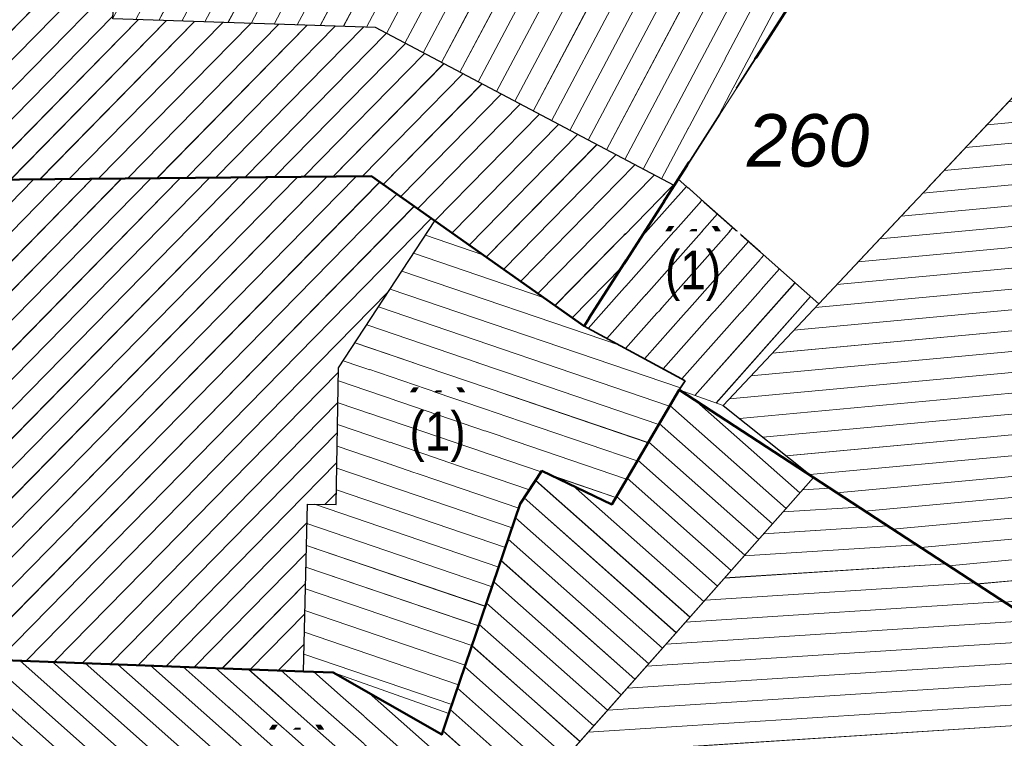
# Model space of a CAD drawing. Header units: millimetres. Extents: x 32365810 to 32368499, y 5620272 to 5622478.
# Tile 234 of 256: x 32366605 to 32366623, y 5620842 to 5620855. Entities that reach past the tile are written whole.
import ezdxf

# ---------------------------------------------------------------- set-up
doc = ezdxf.new("R2010")
doc.units = ezdxf.units.MM
for name, pattern in [('1600.1047', [0]), ('1600.2028', [0]), ('1600.2505', [0])]:
    doc.linetypes.add(name, pattern=pattern)
doc.layers.get('0').update_dxf_attribs({"color": 1, "linetype": 'CONTINUOUS'})
for name, color, linetype in [('_K_Ebene 32', 251, 'CONTINUOUS'), ('_K_Gebäude', 251, 'CONTINUOUS'), ('Ebene 32', 7, 'CONTINUOUS')]:
    doc.layers.add(name, color=color, linetype=linetype)
doc.layers.add('_K_Flurstücke_Grenzpunkte', color=251, linetype='CONTINUOUS', lineweight=50)
for name, color, linetype, transparency in [('Flurstücke_Grenzpunkte', 11, 'CONTINUOUS', 0.75), ('Gebäude', 31, 'CONTINUOUS', 0.75), ('Lagebezeichnungen', 12, 'CONTINUOUS', 0.75)]:
    doc.layers.add(name, color=color, linetype=linetype, transparency=transparency)
doc.styles.add('Flurstücksnummer - K 10 700', font='ariali.ttf')
doc.styles.add('Hausnummern NRW', font='arial.ttf', dxfattribs={"width": 0.85})

# ---------------------------------------------------------------- blocks, each defined once
blk = doc.blocks.new('O854')
at = {"layer": 'Flurstücke_Grenzpunkte', "color": 7, "linetype": '1600.2028', "lineweight": 35}
for p, q in [((32366117.198, 5622209.87), (32366119.729, 5622213.823)), ((32366094.457, 5622209.758), (32366111.649, 5622209.92)), ((32366111.649, 5622209.92), (32366112.794, 5622209.113)), ((32366117.122, 5622209.752), (32366117.198, 5622209.87)), ((32366115.589, 5622207.359), (32366117.122, 5622209.752)), ((32366112.794, 5622209.113), (32366115.495, 5622207.211)), ((32366115.495, 5622207.211), (32366115.587, 5622207.355)), ((32366115.587, 5622207.355), (32366115.589, 5622207.359))]:
    blk.add_line(p, q, dxfattribs=at)
blk = doc.blocks.new('O1685')
at = {"layer": 'Flurstücke_Grenzpunkte', "color": 7, "linetype": '1600.2028', "lineweight": 35}
for p, q in [((32366117.198, 5622209.87), (32366119.729, 5622213.823)), ((32366119.729, 5622213.823), (32366123.408, 5622213.013)), ((32366123.408, 5622213.013), (32366131.49, 5622206.305)), ((32366117.122, 5622209.752), (32366117.198, 5622209.87)), ((32366115.589, 5622207.359), (32366117.122, 5622209.752)), ((32366115.495, 5622207.211), (32366115.587, 5622207.355)), ((32366115.587, 5622207.355), (32366115.589, 5622207.359)), ((32366115.495, 5622207.211), (32366117.321, 5622206.225)), ((32366131.49, 5622206.305), (32366125.957, 5622200.36)), ((32366117.321, 5622206.225), (32366117.212, 5622206.057)), ((32366117.212, 5622206.057), (32366119.645, 5622204.473)), ((32366119.645, 5622204.473), (32366125.957, 5622200.36))]:
    blk.add_line(p, q, dxfattribs=at)
at = {"layer": 'Flurstücke_Grenzpunkte', "color": 7, "lineweight": 18, "insert": (32366119.546, 5622210.081), "char_height": 0.95, "attachment_point": 8, "line_spacing_factor": 0.69, "style": 'Flurstücksnummer - K 10 700', "bg_fill": 2}
blk.add_mtext('260', dxfattribs=at)
blk = doc.blocks.new('O1709')
at = {"layer": 'Flurstücke_Grenzpunkte', "color": 7, "linetype": '1600.2028', "lineweight": 35}
for p, q in [((32366094.457, 5622209.758), (32366111.649, 5622209.92)), ((32366111.649, 5622209.92), (32366112.794, 5622209.113)), ((32366112.794, 5622209.113), (32366115.495, 5622207.211)), ((32366115.495, 5622207.211), (32366117.321, 5622206.225)), ((32366117.321, 5622206.225), (32366117.212, 5622206.057)), ((32366115.996, 5622203.989), (32366117.212, 5622206.057)), ((32366114.341, 5622203.997), (32366114.732, 5622204.593)), ((32366114.732, 5622204.593), (32366115.996, 5622203.989)), ((32366113.049, 5622200.206), (32366114.341, 5622203.997)), ((32366104.68, 5622201.186), (32366110.42, 5622200.969)), ((32366110.42, 5622200.969), (32366110.957, 5622200.949)), ((32366110.957, 5622200.949), (32366112.921, 5622199.827)), ((32366112.921, 5622199.827), (32366113.049, 5622200.206))]:
    blk.add_line(p, q, dxfattribs=at)
blk = doc.blocks.new('O1955')
at = {"layer": 'Flurstücke_Grenzpunkte', "color": 7, "linetype": '1600.2028', "lineweight": 35}
for p, q in [((32366115.996, 5622203.989), (32366117.212, 5622206.057)), ((32366117.212, 5622206.057), (32366119.645, 5622204.473)), ((32366114.341, 5622203.997), (32366114.732, 5622204.593)), ((32366114.732, 5622204.593), (32366115.996, 5622203.989)), ((32366119.645, 5622204.473), (32366125.957, 5622200.36)), ((32366113.049, 5622200.206), (32366114.341, 5622203.997)), ((32366104.68, 5622201.186), (32366110.42, 5622200.969)), ((32366110.42, 5622200.969), (32366110.957, 5622200.949)), ((32366110.957, 5622200.949), (32366112.921, 5622199.827)), ((32366112.921, 5622199.827), (32366113.049, 5622200.206))]:
    blk.add_line(p, q, dxfattribs=at)
blk = doc.blocks.new('O2023')
at = {"layer": 'Gebäude', "color": 7, "linetype": '1600.2505', "lineweight": 18}
for p, q in [((32366111.722, 5622212.611), (32366106.975, 5622212.766)), ((32366117.122, 5622209.752), (32366111.722, 5622212.611)), ((32366094.457, 5622209.758), (32366111.649, 5622209.92)), ((32366111.649, 5622209.92), (32366112.794, 5622209.113)), ((32366115.589, 5622207.359), (32366117.122, 5622209.752)), ((32366112.794, 5622209.113), (32366115.495, 5622207.211)), ((32366115.495, 5622207.211), (32366115.587, 5622207.355)), ((32366115.587, 5622207.355), (32366115.589, 5622207.359))]:
    blk.add_line(p, q, dxfattribs=at)
blk = doc.blocks.new('O2309')
at = {"layer": 'Gebäude', "color": 7, "linetype": '1600.2505', "lineweight": 18}
for p, q in [((32366124.197, 5622212.356), (32366119.738, 5622207.616)), ((32366124.197, 5622212.356), (32366131.49, 5622206.305)), ((32366119.738, 5622207.616), (32366118.008, 5622205.777)), ((32366125.957, 5622200.36), (32366131.49, 5622206.305)), ((32366118.008, 5622205.777), (32366119.645, 5622204.473)), ((32366119.645, 5622204.473), (32366125.957, 5622200.36))]:
    blk.add_line(p, q, dxfattribs=at)
at = {"layer": 'Lagebezeichnungen', "color": 7, "lineweight": 18, "insert": (32366127.993, 5622203.237), "char_height": 0.7, "attachment_point": 8, "rotation": 46.9861, "line_spacing_factor": 0.69, "style": 'Hausnummern NRW', "bg_fill": 2}
blk.add_mtext('9', dxfattribs=at)
blk = doc.blocks.new('O2383')
at = {"layer": 'Gebäude', "color": 7, "linetype": '1600.2505', "lineweight": 18}
for p, q in [((32366094.457, 5622209.758), (32366111.649, 5622209.92)), ((32366111.649, 5622209.92), (32366112.794, 5622209.113)), ((32366111.057, 5622206.459), (32366112.794, 5622209.113)), ((32366111.013, 5622203.984), (32366111.057, 5622206.459)), ((32366110.42, 5622200.969), (32366110.492, 5622203.993)), ((32366110.492, 5622203.993), (32366111.013, 5622203.984)), ((32366104.68, 5622201.186), (32366110.42, 5622200.969))]:
    blk.add_line(p, q, dxfattribs=at)
blk = doc.blocks.new('O2461')
at = {"layer": 'Gebäude', "color": 7, "linetype": '1600.2505', "lineweight": 18}
for p, q in [((32366117.198, 5622209.87), (32366117.122, 5622209.752)), ((32366119.738, 5622207.616), (32366117.198, 5622209.87)), ((32366115.589, 5622207.359), (32366117.122, 5622209.752)), ((32366119.738, 5622207.616), (32366118.008, 5622205.777)), ((32366115.495, 5622207.211), (32366115.587, 5622207.355)), ((32366115.587, 5622207.355), (32366115.589, 5622207.359)), ((32366115.495, 5622207.211), (32366117.321, 5622206.225)), ((32366117.321, 5622206.225), (32366117.212, 5622206.057)), ((32366117.212, 5622206.057), (32366118.008, 5622205.777))]:
    blk.add_line(p, q, dxfattribs=at)
at = {"layer": 'Ebene 32', "color": 7, "lineweight": 18, "insert": (32366117.466, 5622207.667), "char_height": 0.7, "attachment_point": 8, "line_spacing_factor": 0.69, "style": 'Hausnummern NRW', "bg_fill": 2}
blk.add_mtext('(1)', dxfattribs=at)
blk = doc.blocks.new('O2771')
at = {"layer": 'Gebäude', "color": 7, "linetype": '1600.2505', "lineweight": 18}
for p, q in [((32366106.975, 5622212.766), (32366107.115, 5622216.046)), ((32366107.385, 5622216.019), (32366107.115, 5622216.046)), ((32366107.385, 5622216.019), (32366111.523, 5622215.604)), ((32366111.523, 5622215.604), (32366113.392, 5622215.417)), ((32366113.392, 5622215.417), (32366117.929, 5622214.215)), ((32366119.729, 5622213.823), (32366117.929, 5622214.215)), ((32366117.198, 5622209.87), (32366119.729, 5622213.823)), ((32366111.722, 5622212.611), (32366106.975, 5622212.766)), ((32366117.122, 5622209.752), (32366111.722, 5622212.611)), ((32366117.198, 5622209.87), (32366117.122, 5622209.752))]:
    blk.add_line(p, q, dxfattribs=at)
at = {"layer": 'Ebene 32', "color": 7, "lineweight": 18, "insert": (32366113.306, 5622213.639), "char_height": 0.7, "attachment_point": 8, "line_spacing_factor": 0.69, "style": 'Hausnummern NRW', "bg_fill": 2}
blk.add_mtext('(1)', dxfattribs=at)
blk = doc.blocks.new('O2815')
at = {"layer": 'Gebäude', "color": 7, "linetype": '1600.2505', "lineweight": 18}
for p, q in [((32366111.057, 5622206.459), (32366112.794, 5622209.113)), ((32366112.794, 5622209.113), (32366115.495, 5622207.211)), ((32366115.495, 5622207.211), (32366117.321, 5622206.225)), ((32366111.013, 5622203.984), (32366111.057, 5622206.459)), ((32366117.321, 5622206.225), (32366117.212, 5622206.057)), ((32366115.996, 5622203.989), (32366117.212, 5622206.057)), ((32366114.341, 5622203.997), (32366114.732, 5622204.593)), ((32366114.732, 5622204.593), (32366115.996, 5622203.989)), ((32366110.42, 5622200.969), (32366110.492, 5622203.993)), ((32366110.492, 5622203.993), (32366111.013, 5622203.984)), ((32366113.049, 5622200.206), (32366114.341, 5622203.997)), ((32366110.42, 5622200.969), (32366110.957, 5622200.949)), ((32366110.957, 5622200.949), (32366113.049, 5622200.206))]:
    blk.add_line(p, q, dxfattribs=at)
at = {"layer": 'Ebene 32', "color": 7, "lineweight": 18, "insert": (32366112.846, 5622204.752), "char_height": 0.7, "attachment_point": 8, "line_spacing_factor": 0.69, "style": 'Hausnummern NRW', "bg_fill": 2}
blk.add_mtext('(1)', dxfattribs=at)
blk = doc.blocks.new('O2945')
at = {"layer": 'Gebäude', "color": 7, "linetype": '1600.2505', "lineweight": 18}
for p, q in [((32366127.052, 5622220.536), (32366119.654, 5622220.392)), ((32366130.032, 5622218.933), (32366127.052, 5622220.536)), ((32366117.929, 5622214.215), (32366119.353, 5622220.386)), ((32366119.654, 5622220.392), (32366119.353, 5622220.386)), ((32366130.032, 5622218.933), (32366124.197, 5622212.356)), ((32366119.729, 5622213.823), (32366117.929, 5622214.215)), ((32366119.729, 5622213.823), (32366123.408, 5622213.013)), ((32366123.408, 5622213.013), (32366124.197, 5622212.356))]:
    blk.add_line(p, q, dxfattribs=at)
at = {"layer": 'Ebene 32', "color": 7, "lineweight": 18, "insert": (32366122.762, 5622217.358), "char_height": 0.7, "attachment_point": 8, "line_spacing_factor": 0.69, "style": 'Hausnummern NRW', "bg_fill": 2}
blk.add_mtext('(1)', dxfattribs=at)
blk = doc.blocks.new('O2983')
at = {"layer": 'Gebäude', "color": 7, "linetype": '1600.2505', "lineweight": 18}
for p, q in [((32366115.996, 5622203.989), (32366117.212, 5622206.057)), ((32366119.645, 5622204.473), (32366117.212, 5622206.057)), ((32366114.341, 5622203.997), (32366114.732, 5622204.593)), ((32366114.732, 5622204.593), (32366115.996, 5622203.989)), ((32366112.224, 5622196.094), (32366119.645, 5622204.473)), ((32366113.049, 5622200.206), (32366114.341, 5622203.997)), ((32366104.509, 5622196.852), (32366104.68, 5622201.186)), ((32366104.68, 5622201.186), (32366110.42, 5622200.969)), ((32366110.42, 5622200.969), (32366110.957, 5622200.949)), ((32366112.921, 5622199.827), (32366110.957, 5622200.949)), ((32366113.049, 5622200.206), (32366112.921, 5622199.827)), ((32366108.541, 5622196.93), (32366104.509, 5622196.852)), ((32366110.199, 5622195.328), (32366108.541, 5622196.93)), ((32366110.199, 5622195.328), (32366111.496, 5622196.661)), ((32366111.496, 5622196.661), (32366112.224, 5622196.094))]:
    blk.add_line(p, q, dxfattribs=at)
at = {"layer": 'Ebene 32', "color": 7, "lineweight": 18, "insert": (32366110.297, 5622198.652), "char_height": 0.7, "attachment_point": 8, "line_spacing_factor": 0.69, "style": 'Hausnummern NRW', "bg_fill": 2}
blk.add_mtext('(1)', dxfattribs=at)
blk = doc.blocks.new('O3227')
at = {"layer": 'Gebäude', "color": 7, "linetype": '1600.2505', "lineweight": 18}
for p, q in [((32366112.224, 5622196.094), (32366119.645, 5622204.473)), ((32366119.645, 5622204.473), (32366125.957, 5622200.36)), ((32366115.773, 5622188.775), (32366125.957, 5622200.36)), ((32366110.199, 5622195.328), (32366111.496, 5622196.661)), ((32366111.496, 5622196.661), (32366112.224, 5622196.094)), ((32366109.266, 5622194.368), (32366110.199, 5622195.328)), ((32366115.773, 5622188.775), (32366109.266, 5622194.368))]:
    blk.add_line(p, q, dxfattribs=at)
at = {"layer": 'Lagebezeichnungen', "color": 7, "lineweight": 18, "insert": (32366120.364, 5622195.242), "char_height": 0.7, "attachment_point": 8, "rotation": 48.6522, "line_spacing_factor": 0.69, "style": 'Hausnummern NRW', "bg_fill": 2}
blk.add_mtext('7', dxfattribs=at)
blk = doc.blocks.new('*X1035')
at = {"color": 253, "linetype": '1600.1047', "lineweight": 18, "true_color": 0xb2b2b2}
for p, q in [((32366102.467561, 5622209.833483), (32366107.049107, 5622214.502212)), ((32366102.997866, 5622209.83848), (32366107.025215, 5622213.942466)), ((32366103.528172, 5622209.843477), (32366107.001323, 5622213.38272)), ((32366104.058477, 5622209.848475), (32366106.977432, 5622212.822974)), ((32366104.588783, 5622209.853472), (32366107.432272, 5622212.751069)), ((32366105.119088, 5622209.858469), (32366107.941361, 5622212.734446)), ((32366105.649394, 5622209.863466), (32366108.45045, 5622212.717823)), ((32366106.1797, 5622209.868463), (32366108.95954, 5622212.7012)), ((32366106.710005, 5622209.87346), (32366109.468629, 5622212.684577)), ((32366107.240311, 5622209.878457), (32366109.977718, 5622212.667955)), ((32366107.770616, 5622209.883454), (32366110.486808, 5622212.651332)), ((32366108.300922, 5622209.888451), (32366110.995897, 5622212.634709)), ((32366108.831227, 5622209.893448), (32366111.504986, 5622212.618086)), ((32366109.361533, 5622209.898445), (32366111.92037, 5622212.505974)), ((32366109.891839, 5622209.903442), (32366112.26613, 5622212.322914)), ((32366110.422144, 5622209.908439), (32366112.611889, 5622212.139853)), ((32366110.95245, 5622209.913436), (32366112.957649, 5622211.956793)), ((32366111.482755, 5622209.918433), (32366113.303409, 5622211.773732)), ((32366111.862221, 5622209.769721), (32366113.649168, 5622211.590671)), ((32366112.172808, 5622209.550818), (32366113.994928, 5622211.407611)), ((32366112.483395, 5622209.331915), (32366114.340688, 5622211.22455)), ((32366112.793982, 5622209.113013), (32366114.686447, 5622211.04149)), ((32366113.10468, 5622208.894224), (32366115.032207, 5622210.858429)), ((32366113.415379, 5622208.675435), (32366115.377967, 5622210.675369)), ((32366113.726078, 5622208.456646), (32366115.723726, 5622210.492308)), ((32366114.036776, 5622208.237857), (32366116.069486, 5622210.309248)), ((32366114.347475, 5622208.019068), (32366116.415246, 5622210.126187)), ((32366114.658173, 5622207.80028), (32366116.761005, 5622209.943127)), ((32366114.968872, 5622207.581491), (32366117.106765, 5622209.760066)), ((32366115.27957, 5622207.362702), (32366116.177638, 5622208.277859))]:
    blk.add_line(p, q, dxfattribs=at)
blk = doc.blocks.new('*X1129')
at = {"color": 253, "linetype": '1600.1047', "lineweight": 18, "true_color": 0xb2b2b2}
for p, q in [((32366123.947207, 5622212.090466), (32366124.45956, 5622212.138154)), ((32366123.558915, 5622211.677703), (32366124.867699, 5622211.799522)), ((32366123.170622, 5622211.264941), (32366125.275837, 5622211.460889)), ((32366122.78233, 5622210.852179), (32366125.683976, 5622211.122257)), ((32366122.394037, 5622210.439417), (32366126.092114, 5622210.783624)), ((32366122.005745, 5622210.026655), (32366126.500253, 5622210.444992)), ((32366121.617452, 5622209.613893), (32366126.908391, 5622210.106359)), ((32366121.22916, 5622209.201131), (32366127.31653, 5622209.767727)), ((32366120.840867, 5622208.788368), (32366127.724668, 5622209.429095)), ((32366120.452575, 5622208.375606), (32366128.132807, 5622209.090462)), ((32366120.064282, 5622207.962844), (32366128.540945, 5622208.75183)), ((32366119.675989, 5622207.550082), (32366128.949084, 5622208.413197)), ((32366119.287691, 5622207.137319), (32366129.357222, 5622208.074565)), ((32366118.899394, 5622206.724557), (32366129.765361, 5622207.735933)), ((32366118.511096, 5622206.311794), (32366130.173499, 5622207.3973)), ((32366118.122799, 5622205.899031), (32366130.581638, 5622207.058668)), ((32366118.306176, 5622205.539479), (32366130.989776, 5622206.720035)), ((32366118.729509, 5622205.202261), (32366131.397915, 5622206.381403)), ((32366119.152842, 5622204.865043), (32366131.192821, 5622205.985692)), ((32366119.576175, 5622204.527824), (32366130.809056, 5622205.573352)), ((32366120.068517, 5622204.197029), (32366130.425292, 5622205.161011)), ((32366120.574257, 5622203.867481), (32366130.041527, 5622204.74867)), ((32366121.079996, 5622203.537934), (32366129.657762, 5622204.33633)), ((32366121.585736, 5622203.208386), (32366129.273998, 5622203.923989)), ((32366122.091475, 5622202.878838), (32366128.890233, 5622203.511648)), ((32366122.597215, 5622202.54929), (32366128.506468, 5622203.099308)), ((32366123.102954, 5622202.219742), (32366128.122704, 5622202.686967)), ((32366123.608694, 5622201.890194), (32366127.738939, 5622202.274626)), ((32366124.114433, 5622201.560646), (32366127.355174, 5622201.862285)), ((32366124.620173, 5622201.231098), (32366126.971409, 5622201.449945)), ((32366125.125913, 5622200.90155), (32366126.587645, 5622201.037604)), ((32366125.631652, 5622200.572002), (32366126.20388, 5622200.625263))]:
    blk.add_line(p, q, dxfattribs=at)
blk = doc.blocks.new('*X1152')
at = {"color": 253, "linetype": '1600.1047', "lineweight": 18, "true_color": 0xb2b2b2}
for p, q in [((32366097.299496, 5622201.465205), (32366105.539918, 5622209.862434)), ((32366097.806122, 5622201.446072), (32366106.070224, 5622209.867431)), ((32366098.312749, 5622201.42694), (32366106.600529, 5622209.872428)), ((32366098.819375, 5622201.407807), (32366107.130835, 5622209.877425)), ((32366099.326002, 5622201.388674), (32366107.66114, 5622209.882422)), ((32366099.832628, 5622201.369542), (32366108.191446, 5622209.887419)), ((32366100.339255, 5622201.350409), (32366108.721751, 5622209.892417)), ((32366100.845881, 5622201.331277), (32366109.252057, 5622209.897414)), ((32366101.352508, 5622201.312144), (32366109.782363, 5622209.902411)), ((32366101.859122, 5622201.292999), (32366110.312668, 5622209.907408)), ((32366102.365669, 5622201.273785), (32366110.842974, 5622209.912405)), ((32366102.872215, 5622201.254571), (32366111.373279, 5622209.917402)), ((32366103.378762, 5622201.235357), (32366111.798104, 5622209.814911)), ((32366103.885309, 5622201.216143), (32366112.108691, 5622209.596008)), ((32366104.391856, 5622201.19693), (32366112.419278, 5622209.377105)), ((32366104.898428, 5622201.177742), (32366112.729865, 5622209.158203)), ((32366105.405036, 5622201.15859), (32366111.959166, 5622207.837439)), ((32366105.911643, 5622201.139438), (32366111.055619, 5622206.381298)), ((32366106.41825, 5622201.120286), (32366111.045925, 5622205.83602)), ((32366106.924857, 5622201.101133), (32366111.036231, 5622205.290742)), ((32366107.431465, 5622201.081981), (32366111.026537, 5622204.745464)), ((32366110.808166, 5622203.987538), (32366111.016843, 5622204.200186)), ((32366107.938072, 5622201.062829), (32366110.484005, 5622203.657209)), ((32366108.444679, 5622201.043677), (32366110.47094, 5622203.108496)), ((32366108.951286, 5622201.024525), (32366110.457876, 5622202.559783)), ((32366109.457894, 5622201.005372), (32366110.444811, 5622202.01107)), ((32366109.964501, 5622200.98622), (32366110.431747, 5622201.462357))]:
    blk.add_line(p, q, dxfattribs=at)
blk = doc.blocks.new('*X1172')
at = {"color": 253, "linetype": '1600.1047', "lineweight": 18, "true_color": 0xb2b2b2}
for p, q in [((32366116.50952, 5622208.795924), (32366117.346058, 5622209.738613)), ((32366115.568979, 5622207.171053), (32366117.626543, 5622209.48971)), ((32366115.907926, 5622206.988029), (32366117.907029, 5622209.240807)), ((32366116.246872, 5622206.805005), (32366118.187514, 5622208.991903)), ((32366116.585819, 5622206.621982), (32366118.468, 5622208.743)), ((32366116.924766, 5622206.438958), (32366118.748486, 5622208.494097)), ((32366117.263712, 5622206.255934), (32366119.028971, 5622208.245193)), ((32366117.498965, 5622205.956058), (32366119.309457, 5622207.99629)), ((32366117.881056, 5622205.821654), (32366119.589942, 5622207.747387))]:
    blk.add_line(p, q, dxfattribs=at)
blk = doc.blocks.new('*X1263')
at = {"color": 253, "linetype": '1600.1047', "lineweight": 18, "true_color": 0xb2b2b2}
for p, q in [((32366106.975441, 5622212.776325), (32366108.62633, 5622215.894507)), ((32366107.012648, 5622213.648043), (32366108.223409, 5622215.934916)), ((32366107.049856, 5622214.519762), (32366107.820489, 5622215.975325)), ((32366107.087063, 5622215.39148), (32366107.417568, 5622216.015734)), ((32366107.387164, 5622212.752542), (32366109.029251, 5622215.854098)), ((32366107.804268, 5622212.738923), (32366109.432172, 5622215.813689)), ((32366108.221372, 5622212.725303), (32366109.835092, 5622215.77328)), ((32366108.638477, 5622212.711684), (32366110.238013, 5622215.732871)), ((32366109.055581, 5622212.698064), (32366110.640934, 5622215.692462)), ((32366109.472685, 5622212.684445), (32366111.043855, 5622215.652053)), ((32366109.889789, 5622212.670826), (32366111.446776, 5622215.611645)), ((32366110.306893, 5622212.657206), (32366111.849735, 5622215.571309)), ((32366110.723998, 5622212.643587), (32366112.252704, 5622215.530991)), ((32366111.141102, 5622212.629968), (32366112.655672, 5622215.490672)), ((32366111.558206, 5622212.616348), (32366113.058641, 5622215.450354)), ((32366111.923271, 5622212.504438), (32366113.456281, 5622215.39997)), ((32366112.254687, 5622212.328972), (32366113.8284, 5622215.301383)), ((32366112.586103, 5622212.153505), (32366114.200519, 5622215.202797)), ((32366112.917519, 5622211.978039), (32366114.572638, 5622215.10421)), ((32366113.248935, 5622211.802573), (32366114.944758, 5622215.005624)), ((32366113.580351, 5622211.627106), (32366115.316877, 5622214.907037)), ((32366113.911767, 5622211.45164), (32366115.688996, 5622214.80845)), ((32366114.243183, 5622211.276174), (32366116.061115, 5622214.709864)), ((32366114.574599, 5622211.100707), (32366116.433234, 5622214.611277)), ((32366114.906015, 5622210.925241), (32366116.805354, 5622214.512691)), ((32366115.237431, 5622210.749775), (32366117.177473, 5622214.414104)), ((32366115.568847, 5622210.574308), (32366117.549592, 5622214.315518)), ((32366115.900263, 5622210.398842), (32366117.921711, 5622214.216931)), ((32366116.231679, 5622210.223375), (32366118.301997, 5622214.133769)), ((32366116.563095, 5622210.047909), (32366118.682446, 5622214.050916)), ((32366116.894511, 5622209.872443), (32366119.062895, 5622213.968063)), ((32366117.888527, 5622210.948488), (32366119.443344, 5622213.885209))]:
    blk.add_line(p, q, dxfattribs=at)
blk = doc.blocks.new('*X1278')
at = {"color": 253, "linetype": '1600.1047', "lineweight": 18, "true_color": 0xb2b2b2}
for p, q in [((32366113.665399, 5622208.499375), (32366112.624553, 5622208.854099)), ((32366114.755659, 5622207.731632), (32366112.412548, 5622208.530171)), ((32366116.135227, 5622206.865291), (32366112.200543, 5622208.206244)), ((32366117.235986, 5622206.09397), (32366111.988538, 5622207.882316)), ((32366117.040047, 5622205.764567), (32366111.776532, 5622207.558389)), ((32366116.845981, 5622205.434526), (32366111.564527, 5622207.234462)), ((32366116.651914, 5622205.104485), (32366111.352522, 5622206.910534)), ((32366116.457847, 5622204.774444), (32366111.140517, 5622206.586607)), ((32366116.263781, 5622204.444403), (32366111.052757, 5622206.220336)), ((32366114.719807, 5622204.574415), (32366111.045756, 5622205.826543)), ((32366114.50739, 5622204.250628), (32366111.038756, 5622205.432749)), ((32366114.314788, 5622203.920088), (32366111.031755, 5622205.038956)), ((32366114.193817, 5622203.565136), (32366111.024754, 5622204.645162)), ((32366116.069714, 5622204.114362), (32366114.897934, 5622204.513709)), ((32366114.072847, 5622203.210183), (32366111.017753, 5622204.251369)), ((32366113.951877, 5622202.855231), (32366110.619863, 5622203.990791)), ((32366113.830907, 5622202.500278), (32366110.48362, 5622203.641044)), ((32366113.709936, 5622202.145326), (32366110.474263, 5622203.248053)), ((32366113.588966, 5622201.790374), (32366110.464906, 5622202.855063)), ((32366113.467996, 5622201.435421), (32366110.455549, 5622202.462072)), ((32366113.347025, 5622201.080469), (32366110.446192, 5622202.069082)), ((32366113.226055, 5622200.725517), (32366110.436836, 5622201.676091)), ((32366113.105085, 5622200.370564), (32366110.427479, 5622201.283101))]:
    blk.add_line(p, q, dxfattribs=at)
blk = doc.blocks.new('*X1314')
at = {"color": 253, "linetype": '1600.1047', "lineweight": 18, "true_color": 0xb2b2b2}
for p, q in [((32366129.306495, 5622218.115237), (32366126.588058, 5622220.526969)), ((32366126.071199, 5622214.468529), (32366119.400132, 5622220.386939)), ((32366126.320068, 5622214.749045), (32366119.952928, 5622220.397819)), ((32366126.568937, 5622215.029561), (32366120.505856, 5622220.408581)), ((32366126.817806, 5622215.310077), (32366121.058783, 5622220.419344)), ((32366127.066675, 5622215.590593), (32366121.611711, 5622220.430106)), ((32366127.315544, 5622215.871109), (32366122.164638, 5622220.440869)), ((32366127.564412, 5622216.151625), (32366122.717566, 5622220.451631)), ((32366127.813281, 5622216.432141), (32366123.270493, 5622220.462394)), ((32366128.06215, 5622216.712657), (32366123.823421, 5622220.473157)), ((32366128.311019, 5622216.993173), (32366124.376348, 5622220.483919)), ((32366128.559888, 5622217.273689), (32366124.929276, 5622220.494682)), ((32366128.808757, 5622217.554205), (32366125.482203, 5622220.505444)), ((32366129.057626, 5622217.834721), (32366126.035131, 5622220.516207)), ((32366129.555364, 5622218.395753), (32366127.282999, 5622220.411741)), ((32366125.82233, 5622214.188013), (32366119.265167, 5622220.00537)), ((32366129.804233, 5622218.676269), (32366128.718352, 5622219.639637)), ((32366125.573461, 5622213.907497), (32366119.169145, 5622219.589252)), ((32366125.324592, 5622213.626981), (32366119.073123, 5622219.173134)), ((32366125.075723, 5622213.346465), (32366118.977101, 5622218.757016)), ((32366124.826854, 5622213.065949), (32366118.881079, 5622218.340898)), ((32366124.577985, 5622212.785433), (32366118.785057, 5622217.92478)), ((32366124.329116, 5622212.504916), (32366118.689035, 5622217.508662)), ((32366123.11985, 5622213.076441), (32366118.593013, 5622217.092544)), ((32366122.368275, 5622213.241915), (32366118.496991, 5622216.676425)), ((32366121.616699, 5622213.407388), (32366118.400968, 5622216.260307)), ((32366120.865124, 5622213.572861), (32366118.304946, 5622215.844189)), ((32366120.113548, 5622213.738335), (32366118.208924, 5622215.428071)), ((32366119.363283, 5622213.902645), (32366118.112902, 5622215.011953)), ((32366118.614392, 5622214.065737), (32366118.01688, 5622214.595835))]:
    blk.add_line(p, q, dxfattribs=at)
blk = doc.blocks.new('*X1327')
at = {"color": 253, "linetype": '1600.1047', "lineweight": 18, "true_color": 0xb2b2b2}
for p, q in [((32366119.150888, 5622203.915101), (32366117.047788, 5622205.777732)), ((32366119.399518, 5622204.195828), (32366117.536901, 5622205.845473)), ((32366118.902257, 5622203.634374), (32366116.854104, 5622205.448341)), ((32366118.653626, 5622203.353647), (32366116.660419, 5622205.11895)), ((32366118.404995, 5622203.072919), (32366116.466735, 5622204.789559)), ((32366117.410473, 5622201.950011), (32366114.619644, 5622204.421736)), ((32366117.659103, 5622202.230738), (32366115.296368, 5622204.323318)), ((32366118.156365, 5622202.792192), (32366116.273051, 5622204.460168)), ((32366117.161842, 5622201.669283), (32366114.411786, 5622204.104898)), ((32366117.907734, 5622202.511465), (32366116.079366, 5622204.130777)), ((32366116.913211, 5622201.388556), (32366114.254521, 5622203.743252)), ((32366116.66458, 5622201.107829), (32366114.123383, 5622203.358466)), ((32366116.41595, 5622200.827102), (32366113.992245, 5622202.97368)), ((32366116.167319, 5622200.546374), (32366113.861107, 5622202.588894)), ((32366115.918688, 5622200.265647), (32366113.729969, 5622202.204108)), ((32366115.670058, 5622199.98492), (32366113.598832, 5622201.819322)), ((32366115.421427, 5622199.704193), (32366113.467694, 5622201.434536)), ((32366110.71463, 5622195.857942), (32366104.699547, 5622201.185261)), ((32366110.976429, 5622196.127007), (32366105.290367, 5622201.162925)), ((32366111.238227, 5622196.396072), (32366105.881186, 5622201.140589)), ((32366111.568117, 5622196.604832), (32366106.472006, 5622201.118253)), ((32366112.437858, 5622196.335466), (32366107.062826, 5622201.095918)), ((32366112.686489, 5622196.616193), (32366107.653645, 5622201.073582)), ((32366112.93512, 5622196.896921), (32366108.244465, 5622201.051246)), ((32366113.183751, 5622197.177648), (32366108.835285, 5622201.02891)), ((32366113.432381, 5622197.458375), (32366109.426105, 5622201.006574)), ((32366113.681012, 5622197.739102), (32366110.016924, 5622200.984238)), ((32366113.929643, 5622198.019829), (32366110.60762, 5622200.962012)), ((32366115.172796, 5622199.423466), (32366113.336556, 5622201.04975)), ((32366110.452832, 5622195.588877), (32366104.661535, 5622200.717997)), ((32366114.924166, 5622199.142738), (32366113.205418, 5622200.664964)), ((32366114.178273, 5622198.300557), (32366111.607524, 5622200.577367)), ((32366108.37656, 5622196.926819), (32366104.642438, 5622200.233982)), ((32366114.675535, 5622198.862011), (32366113.07428, 5622200.280178)), ((32366114.426904, 5622198.581284), (32366112.943878, 5622199.894741)), ((32366107.82305, 5622196.916111), (32366104.623341, 5622199.749966)), ((32366107.26954, 5622196.905403), (32366104.604244, 5622199.26595)), ((32366106.71603, 5622196.894695), (32366104.585146, 5622198.781934)), ((32366106.16252, 5622196.883988), (32366104.566049, 5622198.297918)), ((32366105.60901, 5622196.87328), (32366104.546952, 5622197.813902)), ((32366105.0555, 5622196.862572), (32366104.527855, 5622197.329886))]:
    blk.add_line(p, q, dxfattribs=at)
blk = doc.blocks.new('*X1397')
at = {"color": 253, "linetype": '1600.1047', "lineweight": 18, "true_color": 0xb2b2b2}
for p, q in [((32366119.936746, 5622204.282893), (32366119.448816, 5622204.25149)), ((32366120.461591, 5622203.940896), (32366119.095887, 5622203.853)), ((32366120.986436, 5622203.598899), (32366118.742958, 5622203.45451)), ((32366121.51128, 5622203.256902), (32366118.390028, 5622203.05602)), ((32366122.036125, 5622202.914905), (32366118.037099, 5622202.65753)), ((32366122.56097, 5622202.572908), (32366117.684169, 5622202.25904)), ((32366123.085814, 5622202.23091), (32366117.33124, 5622201.860549)), ((32366123.610659, 5622201.888913), (32366116.978311, 5622201.462059)), ((32366124.135504, 5622201.546916), (32366116.625381, 5622201.063569)), ((32366124.660348, 5622201.204919), (32366116.272452, 5622200.665079)), ((32366125.185193, 5622200.862922), (32366115.919522, 5622200.266589)), ((32366125.710037, 5622200.520925), (32366115.566593, 5622199.868099)), ((32366125.771615, 5622200.149112), (32366115.213663, 5622199.469608)), ((32366125.421473, 5622199.750801), (32366114.860734, 5622199.071118)), ((32366125.071331, 5622199.35249), (32366114.507805, 5622198.672628)), ((32366124.721189, 5622198.95418), (32366114.154875, 5622198.274138)), ((32366124.371046, 5622198.555869), (32366113.801946, 5622197.875648)), ((32366124.020904, 5622198.157558), (32366113.449016, 5622197.477157)), ((32366123.670762, 5622197.759247), (32366113.096087, 5622197.078667)), ((32366123.32062, 5622197.360936), (32366112.743157, 5622196.680177)), ((32366122.970478, 5622196.962626), (32366112.390228, 5622196.281687)), ((32366122.620336, 5622196.564315), (32366110.652484, 5622195.794071)), ((32366111.568449, 5622196.604574), (32366111.43259, 5622196.59583)), ((32366122.270193, 5622196.166004), (32366110.262431, 5622195.393191)), ((32366112.0141, 5622196.25748), (32366111.042537, 5622196.19495)), ((32366121.920051, 5622195.767693), (32366109.872778, 5622194.992338)), ((32366121.569909, 5622195.369382), (32366109.483204, 5622194.591489)), ((32366121.219767, 5622194.971072), (32366109.445962, 5622194.213316)), ((32366120.869625, 5622194.572761), (32366109.852692, 5622193.863717)), ((32366120.519482, 5622194.17445), (32366110.259422, 5622193.514119)), ((32366120.16934, 5622193.776139), (32366110.666151, 5622193.16452)), ((32366119.819198, 5622193.377828), (32366111.072881, 5622192.814921)), ((32366119.469056, 5622192.979518), (32366111.479611, 5622192.465322)), ((32366119.118914, 5622192.581207), (32366111.886341, 5622192.115723)), ((32366118.768772, 5622192.182896), (32366112.293071, 5622191.766124)), ((32366118.418629, 5622191.784585), (32366112.699801, 5622191.416525)), ((32366118.068487, 5622191.386274), (32366113.106531, 5622191.066926)), ((32366117.718345, 5622190.987964), (32366113.513261, 5622190.717327)), ((32366117.368203, 5622190.589653), (32366113.919991, 5622190.367728)), ((32366117.018061, 5622190.191342), (32366114.326721, 5622190.018129)), ((32366116.667918, 5622189.793031), (32366114.73345, 5622189.66853)), ((32366116.317776, 5622189.394721), (32366115.14018, 5622189.318931)), ((32366115.967634, 5622188.99641), (32366115.54691, 5622188.969332))]:
    blk.add_line(p, q, dxfattribs=at)

msp = doc.modelspace()

# ---------------------------------------------------------------- linework, layer by layer
at = {"layer": '_K_Flurstücke_Grenzpunkte', "linetype": '1600.2028', "lineweight": 35}
for p, q in [((32366617.023, 5620852.124), (32366619.554, 5620856.077)), ((32366594.282, 5620852.012), (32366611.474, 5620852.174)), ((32366611.474, 5620852.174), (32366612.619, 5620851.367)), ((32366615.414, 5620849.613), (32366616.947, 5620852.006)), ((32366616.947, 5620852.006), (32366617.023, 5620852.124)), ((32366612.619, 5620851.367), (32366615.32, 5620849.465)), ((32366615.32, 5620849.465), (32366615.412, 5620849.609)), ((32366615.32, 5620849.465), (32366617.146, 5620848.479)), ((32366615.32, 5620849.465), (32366617.146, 5620848.479)), ((32366615.412, 5620849.609), (32366615.414, 5620849.613)), ((32366617.146, 5620848.479), (32366617.037, 5620848.311)), ((32366617.146, 5620848.479), (32366617.037, 5620848.311)), ((32366615.821, 5620846.243), (32366617.037, 5620848.311)), ((32366617.037, 5620848.311), (32366619.47, 5620846.727)), ((32366614.166, 5620846.251), (32366614.557, 5620846.847)), ((32366614.557, 5620846.847), (32366615.821, 5620846.243)), ((32366619.47, 5620846.727), (32366625.782, 5620842.614)), ((32366612.874, 5620842.46), (32366614.166, 5620846.251)), ((32366604.505, 5620843.44), (32366610.245, 5620843.223)), ((32366610.245, 5620843.223), (32366610.782, 5620843.203)), ((32366610.782, 5620843.203), (32366612.746, 5620842.081)), ((32366612.746, 5620842.081), (32366612.874, 5620842.46))]:
    msp.add_line(p, q, dxfattribs=at)
at = {"layer": '_K_Flurstücke_Grenzpunkte', "linetype": '1600.2028'}
msp.add_lwpolyline([(32366625.782, 5620842.614), (32366615.598, 5620831.029), (32366609.091, 5620836.622), (32366610.024, 5620837.582), (32366608.366, 5620839.184), (32366604.334, 5620839.106), (32366604.505, 5620843.44), (32366610.245, 5620843.223), (32366610.782, 5620843.203), (32366612.746, 5620842.081), (32366612.874, 5620842.46), (32366614.166, 5620846.251), (32366614.557, 5620846.847), (32366615.821, 5620846.243), (32366617.037, 5620848.311), (32366619.47, 5620846.727)], close=True, dxfattribs=at)
at = {"layer": '_K_Gebäude', "linetype": '1600.1047', "lineweight": 18}
for p, q in [((32366607.63, 5620854.993), (32366609.258, 5620858.067)), ((32366608.047, 5620854.979), (32366609.661, 5620858.027)), ((32366608.464, 5620854.965), (32366610.063, 5620857.987)), ((32366608.881, 5620854.952), (32366610.466, 5620857.946)), ((32366609.298, 5620854.938), (32366610.869, 5620857.906)), ((32366609.715, 5620854.924), (32366611.272, 5620857.865)), ((32366610.132, 5620854.911), (32366611.675, 5620857.825)), ((32366610.549, 5620854.897), (32366612.078, 5620857.785)), ((32366610.967, 5620854.884), (32366612.481, 5620857.744)), ((32366611.384, 5620854.87), (32366612.884, 5620857.704)), ((32366611.749, 5620854.758), (32366613.282, 5620857.654)), ((32366612.08, 5620854.583), (32366613.654, 5620857.555)), ((32366612.412, 5620854.407), (32366614.026, 5620857.456)), ((32366612.743, 5620854.232), (32366614.398, 5620857.358)), ((32366613.074, 5620854.056), (32366614.77, 5620857.259)), ((32366613.406, 5620853.881), (32366615.142, 5620857.161)), ((32366613.737, 5620853.705), (32366615.514, 5620857.062)), ((32366614.069, 5620853.53), (32366615.887, 5620856.964)), ((32366614.4, 5620853.354), (32366616.259, 5620856.865)), ((32366614.731, 5620853.179), (32366616.631, 5620856.766)), ((32366602.293, 5620852.087), (32366606.875, 5620856.756)), ((32366615.063, 5620853.003), (32366617.003, 5620856.668)), ((32366615.394, 5620852.828), (32366617.375, 5620856.569)), ((32366615.726, 5620852.653), (32366617.747, 5620856.471)), ((32366616.057, 5620852.477), (32366618.127, 5620856.387)), ((32366616.389, 5620852.302), (32366618.508, 5620856.305)), ((32366602.823, 5620852.092), (32366606.851, 5620856.196)), ((32366616.72, 5620852.126), (32366618.888, 5620856.222)), ((32366617.714, 5620853.202), (32366619.269, 5620856.139)), ((32366603.354, 5620852.097), (32366606.827, 5620855.636)), ((32366603.884, 5620852.102), (32366606.803, 5620855.077)), ((32366604.414, 5620852.107), (32366607.258, 5620855.005)), ((32366604.945, 5620852.112), (32366607.767, 5620854.988)), ((32366605.475, 5620852.117), (32366608.276, 5620854.971)), ((32366606.005, 5620852.122), (32366608.785, 5620854.955)), ((32366606.535, 5620852.127), (32366609.294, 5620854.938)), ((32366607.066, 5620852.132), (32366609.803, 5620854.922)), ((32366607.596, 5620852.137), (32366610.312, 5620854.905)), ((32366608.126, 5620852.142), (32366610.821, 5620854.888)), ((32366608.657, 5620852.147), (32366611.33, 5620854.872)), ((32366609.187, 5620852.152), (32366611.746, 5620854.76)), ((32366609.717, 5620852.157), (32366612.092, 5620854.577)), ((32366610.248, 5620852.162), (32366612.437, 5620854.394)), ((32366610.778, 5620852.167), (32366612.783, 5620854.21)), ((32366611.308, 5620852.172), (32366613.129, 5620854.027)), ((32366611.688, 5620852.023), (32366613.475, 5620853.844)), ((32366611.998, 5620851.804), (32366613.82, 5620853.661)), ((32366612.309, 5620851.586), (32366614.166, 5620853.478)), ((32366622.608, 5620853.106), (32366625.509, 5620853.376)), ((32366612.619, 5620851.367), (32366614.512, 5620853.295)), ((32366612.93, 5620851.148), (32366614.858, 5620853.112)), ((32366622.219, 5620852.693), (32366625.918, 5620853.037)), ((32366613.241, 5620850.929), (32366615.203, 5620852.929)), ((32366613.552, 5620850.71), (32366615.549, 5620852.746)), ((32366621.831, 5620852.28), (32366626.326, 5620852.699)), ((32366613.862, 5620850.492), (32366615.895, 5620852.563)), ((32366614.173, 5620850.273), (32366616.241, 5620852.38)), ((32366621.443, 5620851.868), (32366626.734, 5620852.36)), ((32366598.645, 5620843.661), (32366606.956, 5620852.131)), ((32366599.151, 5620843.642), (32366607.487, 5620852.136)), ((32366599.658, 5620843.623), (32366608.017, 5620852.141)), ((32366600.165, 5620843.604), (32366608.547, 5620852.146)), ((32366600.671, 5620843.585), (32366609.077, 5620852.151)), ((32366601.178, 5620843.566), (32366609.608, 5620852.156)), ((32366601.685, 5620843.547), (32366610.138, 5620852.161)), ((32366602.191, 5620843.527), (32366610.668, 5620852.166)), ((32366602.698, 5620843.508), (32366611.199, 5620852.171)), ((32366614.484, 5620850.054), (32366616.586, 5620852.197)), ((32366597.125, 5620843.719), (32366605.365, 5620852.116)), ((32366597.632, 5620843.7), (32366605.896, 5620852.121)), ((32366598.138, 5620843.681), (32366606.426, 5620852.126)), ((32366603.204, 5620843.489), (32366611.624, 5620852.069)), ((32366614.794, 5620849.835), (32366616.932, 5620852.014)), ((32366616.335, 5620851.05), (32366617.171, 5620851.992)), ((32366621.055, 5620851.455), (32366627.142, 5620852.021)), ((32366603.711, 5620843.47), (32366611.934, 5620851.85)), ((32366604.217, 5620843.451), (32366612.245, 5620851.631)), ((32366615.394, 5620849.425), (32366617.452, 5620851.743)), ((32366620.666, 5620851.042), (32366627.55, 5620851.683)), ((32366615.733, 5620849.242), (32366617.732, 5620851.494)), ((32366604.724, 5620843.431), (32366612.555, 5620851.412)), ((32366616.072, 5620849.059), (32366618.013, 5620851.246)), ((32366620.278, 5620850.629), (32366627.958, 5620851.344)), ((32366613.491, 5620850.753), (32366612.45, 5620851.108)), ((32366616.411, 5620848.876), (32366618.293, 5620850.997)), ((32366619.89, 5620850.217), (32366628.366, 5620851.005)), ((32366614.581, 5620849.985), (32366612.238, 5620850.784)), ((32366616.75, 5620848.693), (32366618.574, 5620850.748)), ((32366615.105, 5620849.616), (32366616.003, 5620850.532)), ((32366619.501, 5620849.804), (32366628.775, 5620850.667)), ((32366615.961, 5620849.119), (32366612.026, 5620850.46)), ((32366617.089, 5620848.51), (32366618.854, 5620850.499)), ((32366617.324, 5620848.21), (32366619.135, 5620850.25)), ((32366619.113, 5620849.391), (32366629.183, 5620850.328)), ((32366605.23, 5620843.412), (32366611.785, 5620850.091)), ((32366617.061, 5620848.348), (32366611.814, 5620850.136)), ((32366617.706, 5620848.075), (32366619.415, 5620850.001)), ((32366616.865, 5620848.018), (32366611.602, 5620849.812)), ((32366618.725, 5620848.978), (32366629.591, 5620849.99)), ((32366618.337, 5620848.565), (32366629.999, 5620849.651)), ((32366616.671, 5620847.688), (32366611.39, 5620849.488)), ((32366617.948, 5620848.153), (32366630.407, 5620849.312)), ((32366616.477, 5620847.358), (32366611.178, 5620849.164)), ((32366618.132, 5620847.793), (32366630.815, 5620848.974)), ((32366616.283, 5620847.028), (32366610.966, 5620848.84)), ((32366605.737, 5620843.393), (32366610.881, 5620848.635)), ((32366618.555, 5620847.456), (32366631.223, 5620848.635)), ((32366616.089, 5620846.698), (32366610.878, 5620848.474)), ((32366618.978, 5620847.119), (32366631.018, 5620848.239)), ((32366606.244, 5620843.374), (32366610.871, 5620848.09)), ((32366614.545, 5620846.828), (32366610.871, 5620848.08)), ((32366618.976, 5620846.169), (32366616.873, 5620848.031)), ((32366619.225, 5620846.449), (32366617.362, 5620848.099)), ((32366614.333, 5620846.504), (32366610.864, 5620847.686)), ((32366618.728, 5620845.888), (32366616.68, 5620847.702)), ((32366619.402, 5620846.781), (32366630.634, 5620847.827)), ((32366606.75, 5620843.355), (32366610.862, 5620847.544)), ((32366618.479, 5620845.607), (32366616.486, 5620847.373)), ((32366619.894, 5620846.451), (32366630.251, 5620847.415)), ((32366614.14, 5620846.174), (32366610.857, 5620847.293)), ((32366607.257, 5620843.336), (32366610.852, 5620846.999)), ((32366618.23, 5620845.327), (32366616.292, 5620847.043)), ((32366620.4, 5620846.121), (32366629.867, 5620847.002)), ((32366614.019, 5620845.819), (32366610.85, 5620846.899)), ((32366617.236, 5620844.204), (32366614.445, 5620846.675)), ((32366615.895, 5620846.368), (32366614.723, 5620846.767)), ((32366617.982, 5620845.046), (32366616.098, 5620846.714)), ((32366610.634, 5620846.241), (32366610.842, 5620846.454)), ((32366613.898, 5620845.464), (32366610.843, 5620846.505)), ((32366617.485, 5620844.484), (32366615.122, 5620846.577)), ((32366619.762, 5620846.537), (32366619.274, 5620846.505)), ((32366620.905, 5620845.792), (32366629.483, 5620846.59)), ((32366616.987, 5620843.923), (32366614.237, 5620846.359)), ((32366617.733, 5620844.765), (32366615.905, 5620846.384)), ((32366613.777, 5620845.109), (32366610.445, 5620846.244)), ((32366620.287, 5620846.195), (32366618.921, 5620846.107)), ((32366621.411, 5620845.462), (32366629.099, 5620846.178)), ((32366607.764, 5620843.316), (32366610.309, 5620845.911)), ((32366613.656, 5620844.754), (32366610.309, 5620845.895)), ((32366616.739, 5620843.642), (32366614.08, 5620845.997)), ((32366620.812, 5620845.853), (32366618.568, 5620845.708)), ((32366621.917, 5620845.132), (32366628.716, 5620845.765)), ((32366616.49, 5620843.361), (32366613.949, 5620845.612)), ((32366608.27, 5620843.297), (32366610.296, 5620845.362)), ((32366613.535, 5620844.399), (32366610.3, 5620845.502)), ((32366621.337, 5620845.511), (32366618.215, 5620845.31)), ((32366616.241, 5620843.081), (32366613.818, 5620845.227)), ((32366622.423, 5620844.803), (32366628.332, 5620845.353)), ((32366613.414, 5620844.044), (32366610.29, 5620845.109)), ((32366621.862, 5620845.169), (32366617.863, 5620844.911)), ((32366615.993, 5620842.8), (32366613.687, 5620844.843)), ((32366622.386, 5620844.827), (32366617.51, 5620844.513)), ((32366608.777, 5620843.278), (32366610.283, 5620844.813)), ((32366613.293, 5620843.689), (32366610.281, 5620844.716)), ((32366622.911, 5620844.485), (32366617.157, 5620844.114)), ((32366613.172, 5620843.334), (32366610.272, 5620844.323)), ((32366615.744, 5620842.519), (32366613.555, 5620844.458)), ((32366609.283, 5620843.259), (32366610.27, 5620844.265)), ((32366623.436, 5620844.143), (32366616.804, 5620843.716)), ((32366615.495, 5620842.239), (32366613.424, 5620844.073)), ((32366613.051, 5620842.979), (32366610.262, 5620843.93)), ((32366623.961, 5620843.801), (32366616.451, 5620843.317)), ((32366609.79, 5620843.24), (32366610.257, 5620843.716)), ((32366615.247, 5620841.958), (32366613.293, 5620843.688)), ((32366610.54, 5620838.112), (32366604.525, 5620843.439)), ((32366610.802, 5620838.381), (32366605.116, 5620843.417)), ((32366612.931, 5620842.624), (32366610.253, 5620843.537)), ((32366624.486, 5620843.459), (32366616.098, 5620842.919)), ((32366611.064, 5620838.65), (32366605.707, 5620843.394)), ((32366611.394, 5620838.858), (32366606.297, 5620843.372)), ((32366612.263, 5620838.589), (32366606.888, 5620843.35)), ((32366612.512, 5620838.87), (32366607.479, 5620843.327)), ((32366612.761, 5620839.151), (32366608.07, 5620843.305)), ((32366613.009, 5620839.431), (32366608.661, 5620843.283)), ((32366613.258, 5620839.712), (32366609.252, 5620843.26)), ((32366613.506, 5620839.993), (32366609.842, 5620843.238)), ((32366614.998, 5620841.677), (32366613.162, 5620843.303)), ((32366613.755, 5620840.273), (32366610.433, 5620843.216)), ((32366625.011, 5620843.117), (32366615.745, 5620842.52)), ((32366610.278, 5620837.843), (32366604.487, 5620842.972)), ((32366614.75, 5620841.396), (32366613.031, 5620842.919)), ((32366614.004, 5620840.554), (32366611.433, 5620842.831)), ((32366625.535, 5620842.775), (32366615.392, 5620842.122)), ((32366614.501, 5620841.116), (32366612.9, 5620842.534)), ((32366625.597, 5620842.403), (32366615.039, 5620841.723)), ((32366614.252, 5620840.835), (32366612.769, 5620842.148))]:
    msp.add_line(p, q, dxfattribs=at)
at = {"layer": '_K_Gebäude', "linetype": '1600.2505', "lineweight": 18}
msp.add_lwpolyline([(32366606.8, 5620855.02), (32366606.94, 5620858.3), (32366607.21, 5620858.273), (32366611.348, 5620857.858), (32366613.217, 5620857.671), (32366617.754, 5620856.469), (32366619.554, 5620856.077), (32366617.023, 5620852.124), (32366616.947, 5620852.006), (32366611.547, 5620854.865)], close=True, dxfattribs=at)

# ---------------------------------------------------------------- next in the draw order: texts
at = {"layer": '_K_Ebene 32', "lineweight": 18, "char_height": 1, "attachment_point": 8, "line_spacing_factor": 0.69, "style": 'Hausnummern NRW', "bg_fill": 2}
for insert in [(32366617.291, 5620849.921), (32366612.671, 5620847.006), (32366610.122, 5620840.906)]:
    msp.add_mtext('(1)', dxfattribs=dict(at, insert=insert))

# ---------------------------------------------------------------- next in the draw order: linework, layer by layer
at = {"layer": '_K_Flurstücke_Grenzpunkte', "linetype": '1600.2028'}
msp.add_lwpolyline([(32366594.282, 5620852.012), (32366611.474, 5620852.174), (32366612.619, 5620851.367), (32366615.32, 5620849.465), (32366615.412, 5620849.609), (32366615.414, 5620849.613), (32366616.947, 5620852.006), (32366617.023, 5620852.124), (32366619.554, 5620856.077), (32366617.754, 5620856.469), (32366613.217, 5620857.671), (32366611.348, 5620857.858), (32366607.21, 5620858.273), (32366606.94, 5620858.3), (32366595.243, 5620858.66)], close=True, dxfattribs=at)
at = {"layer": '_K_Gebäude', "linetype": '1600.2505', "lineweight": -2}
for points in [[(32366606.94, 5620858.3), (32366595.243, 5620858.66), (32366594.282, 5620852.012), (32366611.474, 5620852.174), (32366612.619, 5620851.367), (32366615.32, 5620849.465), (32366615.412, 5620849.609), (32366615.414, 5620849.613), (32366616.947, 5620852.006), (32366611.547, 5620854.865), (32366606.8, 5620855.02)], [(32366619.47, 5620846.727), (32366625.782, 5620842.614), (32366631.315, 5620848.559), (32366624.022, 5620854.61), (32366619.563, 5620849.87), (32366617.833, 5620848.031)], [(32366610.882, 5620848.713), (32366612.619, 5620851.367), (32366611.474, 5620852.174), (32366594.282, 5620852.012), (32366593.105, 5620843.871), (32366601.605, 5620843.55), (32366604.505, 5620843.44), (32366610.245, 5620843.223), (32366610.317, 5620846.247), (32366610.838, 5620846.238)], [(32366610.024, 5620837.582), (32366611.321, 5620838.915), (32366612.049, 5620838.348), (32366619.47, 5620846.727), (32366625.782, 5620842.614), (32366615.598, 5620831.029), (32366609.091, 5620836.622)]]:
    msp.add_lwpolyline(points, close=True, dxfattribs=at)
at = {"layer": '_K_Gebäude', "linetype": '1600.2505', "lineweight": 18}
for points in [[(32366617.037, 5620848.311), (32366617.146, 5620848.479), (32366615.32, 5620849.465), (32366615.412, 5620849.609), (32366615.414, 5620849.613), (32366616.947, 5620852.006), (32366617.023, 5620852.124), (32366619.563, 5620849.87), (32366617.833, 5620848.031)], [(32366610.245, 5620843.223), (32366610.782, 5620843.203), (32366612.874, 5620842.46), (32366614.166, 5620846.251), (32366614.557, 5620846.847), (32366615.821, 5620846.243), (32366617.037, 5620848.311), (32366617.146, 5620848.479), (32366615.32, 5620849.465), (32366612.619, 5620851.367), (32366610.882, 5620848.713), (32366610.838, 5620846.238), (32366610.317, 5620846.247)], [(32366604.505, 5620843.44), (32366610.245, 5620843.223), (32366610.782, 5620843.203), (32366612.746, 5620842.081), (32366612.874, 5620842.46), (32366614.166, 5620846.251), (32366614.557, 5620846.847), (32366615.821, 5620846.243), (32366617.037, 5620848.311), (32366619.47, 5620846.727), (32366612.049, 5620838.348), (32366611.321, 5620838.915), (32366610.024, 5620837.582), (32366608.366, 5620839.184), (32366604.334, 5620839.106)]]:
    msp.add_lwpolyline(points, close=True, dxfattribs=at)

# ---------------------------------------------------------------- next in the draw order: texts
at = {"layer": '_K_Flurstücke_Grenzpunkte', "lineweight": 18, "insert": (32366619.371, 5620852.335), "char_height": 1.3, "attachment_point": 8, "line_spacing_factor": 0.69, "style": 'Flurstücksnummer - K 10 700', "bg_fill": 2}
msp.add_mtext('260', dxfattribs=at)

# ---------------------------------------------------------------- next in the draw order: block references
at = {"layer": 'Flurstücke_Grenzpunkte', "color": 7, "true_color": 0xffffff}
msp.add_blockref('O854', (499.825, -1357.746), dxfattribs=at)

# ---------------------------------------------------------------- next in the draw order: block references
msp.add_blockref('O1685', (499.825, -1357.746), dxfattribs=at)

# ---------------------------------------------------------------- next in the draw order: block references
msp.add_blockref('O1709', (499.825, -1357.746), dxfattribs=at)

# ---------------------------------------------------------------- next in the draw order: block references
msp.add_blockref('O1955', (499.825, -1357.746), dxfattribs=at)
at = {"layer": 'Gebäude', "color": 7, "true_color": 0xffffff}
msp.add_blockref('O2023', (499.825, -1357.746), dxfattribs=at)

# ---------------------------------------------------------------- next in the draw order: block references
for name in ['O2309', 'O2383']:
    msp.add_blockref(name, (499.825, -1357.746), dxfattribs=at)

# ---------------------------------------------------------------- next in the draw order: block references
msp.add_blockref('O2461', (499.825, -1357.746), dxfattribs=at)

# ---------------------------------------------------------------- next in the draw order: block references
for name in ['O2771', 'O2815']:
    msp.add_blockref(name, (499.825, -1357.746), dxfattribs=at)

# ---------------------------------------------------------------- next in the draw order: block references
for name in ['O2945', '*X1035', 'O2983']:
    msp.add_blockref(name, (499.825, -1357.746), dxfattribs=at)

# ---------------------------------------------------------------- next in the draw order: block references
for name in ['*X1314', '*X1263', '*X1172', 'O3227']:
    msp.add_blockref(name, (499.825, -1357.746), dxfattribs=at)

# ---------------------------------------------------------------- next in the draw order: block references
for name in ['*X1129', '*X1152', '*X1278', '*X1327', '*X1397']:
    msp.add_blockref(name, (499.825, -1357.746), dxfattribs=at)

doc.saveas('drawing.dxf')
